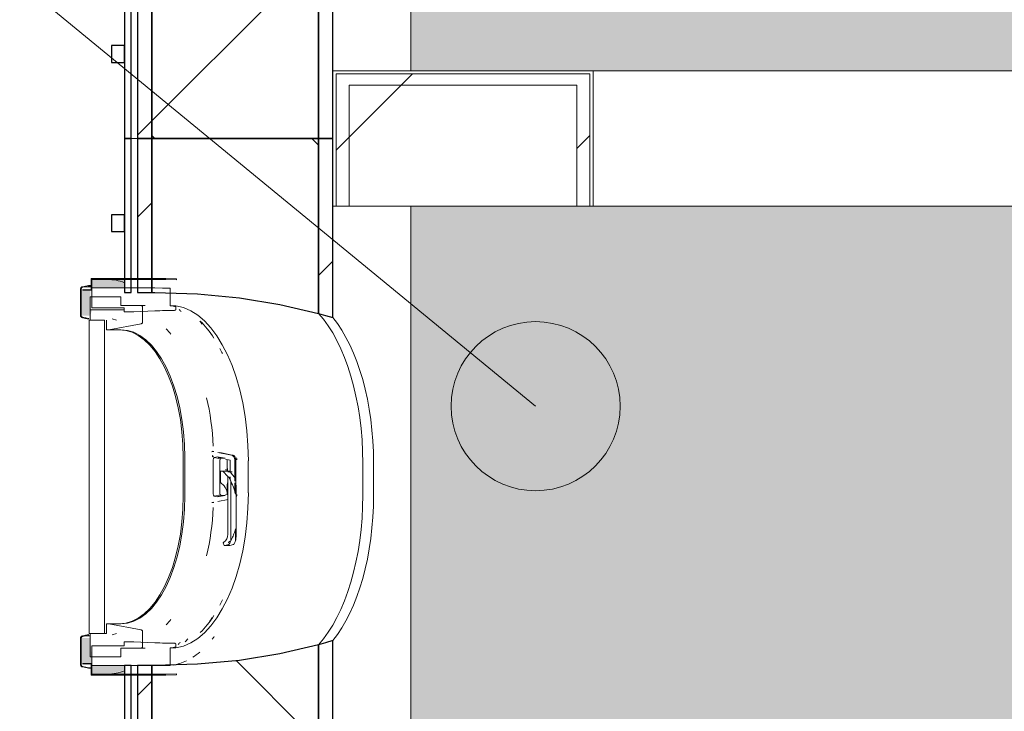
# Model space of a CAD drawing. Header units: centimetres. Extents: x 6036 to 22185, y 5782 to 11383.
# Tile 87 of 256: x 10998 to 11172, y 9940 to 10063. Entities that reach past the tile are written whole.
import ezdxf

# ---------------------------------------------------------------- set-up
doc = ezdxf.new("R2010")
doc.units = ezdxf.units.CM
for name, color, linetype, lineweight in [('A-ANNO-KEYN', 231, 'Continuous', 9), ('A-GENM', 13, 'Continuous', 9), ('A-WALL', 113, 'Continuous', 9), ('A-WALL-FNSH', 113, 'Continuous', 25), ('A-WALL-PATT', 111, 'Continuous', 25), ('S-BEAM', 12, 'Continuous', 9)]:
    doc.layers.add(name, color=color, linetype=linetype, lineweight=lineweight)

# ---------------------------------------------------------------- blocks, each defined once
blk = doc.blocks.new('GEMO_PanelElewacyjny_OknaGoradDol_Nowe - GEMO_PanelElewacyjny_Standard_240_-V40-7-01 ZestMeble')
at = {"layer": 'S-BEAM'}
h = blk.add_hatch(dxfattribs=at)
h.set_pattern_fill('FP_98', color=256, style=0, pattern_type=2)
h.set_pattern_definition([(135, (9921.887, -6003.758), (-21.2132, -21.2132), [])])
h.paths.add_polyline_path([(120, -453.92), (120, -451.38), (93.5, -451.38), (93.5, -453.92), (110.65, -453.92)])
h.paths.add_polyline_path([(120, -421.82), (120, -419.28), (89.06, -419.28), (89.8, -421.82), (110.65, -421.82)])
h.paths.add_polyline_path([(31.74, -419.28), (-30.94, -419.28), (-30.2, -421.82), (31, -421.82), (31.36, -420.54)])
h.paths.add_polyline_path([(27.3, -453.92), (27.3, -451.38), (-26.5, -451.38), (-26.5, -453.92), (20.82, -453.92)])
h.paths.add_polyline_path([(-88.26, -419.28), (-120, -419.28), (-120, -421.82), (-89, -421.82), (-88.64, -420.54)])
h.paths.add_polyline_path([(-92.7, -453.92), (-92.7, -451.38), (-120, -451.38), (-120, -453.92), (-113.91, -453.92)])
h = blk.add_hatch(dxfattribs=at)
h.set_pattern_fill('FP_97', color=256, style=0, pattern_type=2)
h.set_pattern_definition([(135, (9921.89, -6003.76), (-53.033, -53.033), []), (225, (9921.89, -6003.76), (53.033, -53.033), [])])
h.paths.add_polyline_path([(120, -443.26), (120, -421.82), (89.8, -421.82), (91.4, -428.66), (92.56, -435.85), (93.26, -443.28), (93.5, -451.38), (120, -451.38)])
h.paths.add_polyline_path([(31, -421.82), (-30.2, -421.82), (-28.6, -428.66), (-27.44, -435.85), (-26.74, -443.28), (-26.5, -451.38), (27.3, -451.38), (27.54, -443.26), (28.24, -435.85), (29.4, -428.66)])
h.paths.add_polyline_path([(-89, -421.82), (-120, -421.82), (-120, -451.38), (-92.7, -451.38), (-92.46, -443.26), (-91.46, -433.98), (-90.6, -428.66)])
for p, q in [((-62.45, -412.04), (-56.75, -412.04)), ((57.55, -412.04), (63.25, -412.04)), ((-62.45, -413.94), (-56.75, -413.94)), ((-56.75, -413.94), (-62.45, -413.94)), ((57.55, -413.94), (63.25, -413.94)), ((63.25, -413.94), (57.55, -413.94)), ((-120, -455.07), (-120, -453.92)), ((120, -453.92), (120, -455.07))]:
    blk.add_line(p, q, dxfattribs=at)
at = {"layer": 'S-BEAM', "lineweight": 25}
for p, q in [((-120, -419.28), (-120, -421.82)), ((-88.26, -419.28), (-120, -419.28)), ((31.74, -419.28), (-30.94, -419.28)), ((120, -419.28), (89.06, -419.28)), ((120, -421.82), (120, -419.28)), ((-120, -421.82), (-120, -451.38)), ((-89, -421.82), (-120, -421.82)), ((-120, -421.82), (-89, -421.82)), ((31, -421.82), (-30.2, -421.82)), ((-30.2, -421.82), (31, -421.82)), ((120, -421.82), (89.8, -421.82)), ((89.8, -421.82), (120, -421.82)), ((120, -451.38), (120, -421.82)), ((-120, -451.38), (-92.7, -451.38)), ((-120, -451.38), (-120, -453.92)), ((-92.7, -451.38), (-120, -451.38)), ((-92.7, -451.38), (-92.7, -450.82)), ((-92.7, -453.92), (-92.7, -451.38)), ((-26.5, -450.82), (-26.5, -451.38)), ((-26.5, -451.38), (27.3, -451.38)), ((27.3, -451.38), (-26.5, -451.38)), ((-26.5, -451.38), (-26.5, -453.92)), ((27.3, -451.38), (27.3, -450.82)), ((27.3, -453.92), (27.3, -451.38)), ((93.5, -450.82), (93.5, -451.38)), ((93.5, -451.38), (120, -451.38)), ((120, -451.38), (93.5, -451.38)), ((93.5, -451.38), (93.5, -453.92)), ((120, -453.92), (120, -451.38)), ((-120, -453.92), (-92.7, -453.92)), ((-26.5, -453.92), (27.3, -453.92)), ((93.5, -453.92), (120, -453.92)), ((-120, -455.07), (-120, -456.23)), ((-92.7, -455.07), (-120, -455.07)), ((-92.7, -456.23), (-92.7, -455.07)), ((27.3, -455.07), (-26.5, -455.07)), ((-26.5, -455.07), (-26.5, -456.23)), ((27.3, -456.23), (27.3, -455.07)), ((120, -455.07), (93.5, -455.07)), ((93.5, -455.07), (93.5, -456.23)), ((120, -456.23), (120, -455.07)), ((-120, -456.23), (-92.7, -456.23)), ((-103.5, -456.23), (-106.5, -456.23)), ((-106.5, -456.23), (-106.5, -458.54)), ((-103.5, -458.54), (-103.5, -456.23)), ((-26.5, -456.23), (27.3, -456.23)), ((-13.5, -456.23), (-16.5, -456.23)), ((-16.5, -456.23), (-16.5, -458.54)), ((-13.5, -458.54), (-13.5, -456.23)), ((16.5, -456.23), (13.5, -456.23)), ((13.5, -456.23), (13.5, -458.54)), ((16.5, -458.54), (16.5, -456.23)), ((93.5, -456.23), (120, -456.23)), ((106.5, -456.23), (103.5, -456.23)), ((103.5, -456.23), (103.5, -458.54)), ((106.5, -458.54), (106.5, -456.23)), ((-106.5, -458.54), (-103.5, -458.54)), ((-16.5, -458.54), (-13.5, -458.54)), ((13.5, -458.54), (16.5, -458.54)), ((103.5, -458.54), (106.5, -458.54))]:
    blk.add_line(p, q, dxfattribs=at)
at = {"layer": 'S-BEAM', "lineweight": 25, "flags": 128}
for points in [[(-89, -421.82), (-88.64, -420.54), (-88.26, -419.28)], [(-30.94, -419.28), (-30.56, -420.54), (-30.2, -421.82)], [(31, -421.82), (31.36, -420.54), (31.74, -419.28)], [(89.06, -419.28), (89.44, -420.54), (89.8, -421.82)], [(-92.7, -450.82), (-92.46, -443.28), (-91.76, -435.85), (-90.6, -428.66), (-89, -421.82)], [(-30.2, -421.82), (-28.6, -428.66), (-27.44, -435.85), (-26.74, -443.28), (-26.5, -450.82)], [(27.3, -450.82), (27.54, -443.28), (28.24, -435.85), (29.4, -428.66), (31, -421.82)], [(89.8, -421.82), (91.4, -428.66), (92.56, -435.85), (93.26, -443.28), (93.5, -450.82)]]:
    blk.add_lwpolyline(points, dxfattribs=at)
at = {"layer": 'S-BEAM'}
for centre, major_axis, start_param, end_param in [((-62.45, -427.16), (30.25, 0), 1.570796, 2.593181), ((-56.75, -427.16), (30.25, 0), 0.548411, 1.570796), ((57.55, -427.16), (30.25, 0), 1.570796, 2.593181), ((63.25, -427.16), (30.25, 0), 0.548411, 1.570796), ((-62.45, -429.07), (30.25, 0), 1.570796, 2.641687), ((-62.45, -429.07), (-30.25, 0), 4.712389, 5.783279), ((-56.75, -429.07), (30.25, 0), 0.499906, 1.570796), ((-56.75, -429.07), (30.25, 0), 0.499906, 1.570796), ((57.55, -429.07), (30.25, 0), 1.570796, 2.641687), ((57.55, -429.07), (-30.25, 0), 4.712389, 5.783279), ((63.25, -429.07), (30.25, 0), 0.499906, 1.570796), ((63.25, -429.07), (30.25, 0), 0.499906, 1.570796), ((-56.75, -451.24), (30.25, 0), 0.727708, 0.770169), ((-56.75, -451.24), (30.25, 0), 0.727708, 0.770169), ((57.55, -451.24), (30.25, 0), 2.44693, 2.484469), ((57.55, -451.24), (30.25, 0), 2.44693, 2.484469), ((63.25, -451.24), (30.25, 0), 0.657124, 0.694663), ((63.25, -451.24), (30.25, 0), 0.657124, 0.694663), ((-62.45, -451.24), (30.25, 0), 2.522329, 2.552544), ((-62.45, -451.24), (30.25, 0), 2.522329, 2.552544), ((-56.75, -453.14), (30.25, 0), 0.533605, 0.56945), ((-62.45, -453.14), (30.25, 0), 2.663017, 2.689084), ((-56.75, -454.01), (30.25, 0), 0.504785, 0.530965), ((57.55, -454.01), (30.25, 0), 2.650816, 2.709639), ((57.55, -453.14), (30.25, 0), 2.622828, 2.648536), ((63.25, -453.14), (30.25, 0), 0.493057, 0.518765), ((63.25, -454.01), (30.25, 0), 0.431953, 0.490776)]:
    blk.add_ellipse(centre, major_axis=major_axis, ratio=0.5, start_param=start_param, end_param=end_param, dxfattribs=at)
blk = doc.blocks.new('GEMO_PanelElewacyjny_OknaGoradDol_Nowe - GEMO_PanelElewacyjny_Standard_240_-V41-7-01 ZestMeble')
at = {"layer": 'S-BEAM'}
h = blk.add_hatch(dxfattribs=at)
h.set_pattern_fill('FP_100', color=256, style=0, pattern_type=2)
h.set_pattern_definition([(135, (10161.887, -6003.758), (-21.2132, -21.2132), [])])
h.paths.add_polyline_path([(120, -453.92), (120, -451.38), (93.5, -451.38), (93.5, -453.92), (103.63, -453.92)])
h.paths.add_polyline_path([(120, -419.28), (89.06, -419.28), (89.8, -421.82), (120, -421.82)])
h.paths.add_polyline_path([(31.74, -419.28), (-30.94, -419.28), (-30.2, -421.82), (31, -421.82), (31.36, -420.54)])
h.paths.add_polyline_path([(27.3, -451.38), (-26.5, -451.38), (-26.5, -453.92), (27.3, -453.92)])
h.paths.add_polyline_path([(-88.26, -419.28), (-120, -419.28), (-120, -421.82), (-89, -421.82), (-88.64, -420.54)])
h.paths.add_polyline_path([(-92.7, -453.92), (-92.7, -451.38), (-120, -451.38), (-120, -453.92), (-98.48, -453.92)])
h = blk.add_hatch(dxfattribs=at)
h.set_pattern_fill('FP_99', color=256, style=0, pattern_type=2)
h.set_pattern_definition([(135, (10161.89, -6003.76), (-53.033, -53.033), []), (225, (10161.89, -6003.76), (53.033, -53.033), [])])
h.paths.add_polyline_path([(120, -451.38), (120, -421.82), (89.8, -421.82), (91.4, -428.66), (92.56, -435.85), (93.26, -443.28), (93.5, -451.38), (103.63, -451.38)])
h.paths.add_polyline_path([(31, -421.82), (-30.2, -421.82), (-28.6, -428.66), (-27.44, -435.85), (-26.74, -443.28), (-26.5, -451.38), (27.3, -451.38), (27.54, -443.26), (28.24, -435.85), (29.4, -428.66)])
h.paths.add_polyline_path([(-89, -421.82), (-120, -421.82), (-120, -451.38), (-92.7, -451.38), (-92.46, -443.26), (-91.76, -435.85), (-90.6, -428.66)])
for p, q in [((-62.45, -412.04), (-56.75, -412.04)), ((57.55, -412.04), (63.25, -412.04)), ((-62.45, -413.94), (-56.75, -413.94)), ((-56.75, -413.94), (-62.45, -413.94)), ((57.55, -413.94), (63.25, -413.94)), ((63.25, -413.94), (57.55, -413.94)), ((-120, -455.07), (-120, -453.92)), ((120, -453.92), (120, -455.07))]:
    blk.add_line(p, q, dxfattribs=at)
at = {"layer": 'S-BEAM', "lineweight": 25}
for p, q in [((-120, -419.28), (-120, -421.82)), ((-88.26, -419.28), (-120, -419.28)), ((31.74, -419.28), (-30.94, -419.28)), ((120, -419.28), (89.06, -419.28)), ((120, -421.82), (120, -419.28)), ((-120, -421.82), (-120, -451.38)), ((-89, -421.82), (-120, -421.82)), ((-120, -421.82), (-89, -421.82)), ((31, -421.82), (-30.2, -421.82)), ((-30.2, -421.82), (31, -421.82)), ((120, -421.82), (89.8, -421.82)), ((89.8, -421.82), (120, -421.82)), ((120, -451.38), (120, -421.82)), ((-120, -451.38), (-92.7, -451.38)), ((-120, -451.38), (-120, -453.92)), ((-92.7, -451.38), (-120, -451.38)), ((-92.7, -451.38), (-92.7, -450.82)), ((-92.7, -453.92), (-92.7, -451.38)), ((-26.5, -450.82), (-26.5, -451.38)), ((-26.5, -451.38), (27.3, -451.38)), ((27.3, -451.38), (-26.5, -451.38)), ((-26.5, -451.38), (-26.5, -453.92)), ((27.3, -451.38), (27.3, -450.82)), ((27.3, -453.92), (27.3, -451.38)), ((93.5, -450.82), (93.5, -451.38)), ((93.5, -451.38), (120, -451.38)), ((120, -451.38), (93.5, -451.38)), ((93.5, -451.38), (93.5, -453.92)), ((120, -453.92), (120, -451.38)), ((-120, -453.92), (-92.7, -453.92)), ((-26.5, -453.92), (27.3, -453.92)), ((93.5, -453.92), (120, -453.92)), ((-120, -455.07), (-120, -456.23)), ((-92.7, -455.07), (-120, -455.07)), ((-92.7, -456.23), (-92.7, -455.07)), ((27.3, -455.07), (-26.5, -455.07)), ((-26.5, -455.07), (-26.5, -456.23)), ((27.3, -456.23), (27.3, -455.07)), ((120, -455.07), (93.5, -455.07)), ((93.5, -455.07), (93.5, -456.23)), ((120, -456.23), (120, -455.07)), ((-120, -456.23), (-92.7, -456.23)), ((-103.5, -456.23), (-106.5, -456.23)), ((-106.5, -456.23), (-106.5, -458.54)), ((-103.5, -458.54), (-103.5, -456.23)), ((-26.5, -456.23), (27.3, -456.23)), ((-13.5, -456.23), (-16.5, -456.23)), ((-16.5, -456.23), (-16.5, -458.54)), ((-13.5, -458.54), (-13.5, -456.23)), ((16.5, -456.23), (13.5, -456.23)), ((13.5, -456.23), (13.5, -458.54)), ((16.5, -458.54), (16.5, -456.23)), ((93.5, -456.23), (120, -456.23)), ((106.5, -456.23), (103.5, -456.23)), ((103.5, -456.23), (103.5, -458.54)), ((106.5, -458.54), (106.5, -456.23)), ((-106.5, -458.54), (-103.5, -458.54)), ((-16.5, -458.54), (-13.5, -458.54)), ((13.5, -458.54), (16.5, -458.54)), ((103.5, -458.54), (106.5, -458.54))]:
    blk.add_line(p, q, dxfattribs=at)
at = {"layer": 'S-BEAM', "lineweight": 25, "flags": 128}
for points in [[(-89, -421.82), (-88.64, -420.54), (-88.26, -419.28)], [(-30.94, -419.28), (-30.56, -420.54), (-30.2, -421.82)], [(31, -421.82), (31.36, -420.54), (31.74, -419.28)], [(89.06, -419.28), (89.44, -420.54), (89.8, -421.82)], [(-92.7, -450.82), (-92.46, -443.28), (-91.76, -435.85), (-90.6, -428.66), (-89, -421.82)], [(-30.2, -421.82), (-28.6, -428.66), (-27.44, -435.85), (-26.74, -443.28), (-26.5, -450.82)], [(27.3, -450.82), (27.54, -443.28), (28.24, -435.85), (29.4, -428.66), (31, -421.82)], [(89.8, -421.82), (91.4, -428.66), (92.56, -435.85), (93.26, -443.28), (93.5, -450.82)]]:
    blk.add_lwpolyline(points, dxfattribs=at)
at = {"layer": 'S-BEAM'}
for centre, major_axis, start_param, end_param in [((-62.45, -427.16), (30.25, 0), 1.570796, 2.593181), ((-56.75, -427.16), (30.25, 0), 0.548411, 1.570796), ((57.55, -427.16), (30.25, 0), 1.570796, 2.593181), ((63.25, -427.16), (30.25, 0), 0.548411, 1.570796), ((-62.45, -429.07), (30.25, 0), 1.570796, 2.641687), ((-62.45, -429.07), (-30.25, 0), 4.712389, 5.783279), ((-56.75, -429.07), (30.25, 0), 0.499906, 1.570796), ((-56.75, -429.07), (30.25, 0), 0.499906, 1.570796), ((57.55, -429.07), (30.25, 0), 1.570796, 2.641687), ((57.55, -429.07), (-30.25, 0), 4.712389, 5.783279), ((63.25, -429.07), (30.25, 0), 0.499906, 1.570796), ((63.25, -429.07), (30.25, 0), 0.499906, 1.570796), ((-56.75, -451.24), (30.25, 0), 0.727708, 0.770169), ((-56.75, -451.24), (30.25, 0), 0.727708, 0.770169), ((57.55, -451.24), (30.25, 0), 2.44693, 2.484469), ((57.55, -451.24), (30.25, 0), 2.44693, 2.484469), ((63.25, -451.24), (30.25, 0), 0.657124, 0.694663), ((63.25, -451.24), (30.25, 0), 0.657124, 0.694663), ((-62.45, -451.24), (30.25, 0), 2.522329, 2.552544), ((-62.45, -451.24), (30.25, 0), 2.522329, 2.552544), ((-62.45, -453.14), (30.25, 0), 2.663017, 2.689084), ((-56.75, -454.01), (30.25, 0), 0.504785, 0.530965), ((57.55, -454.01), (30.25, 0), 2.650816, 2.709639), ((57.55, -453.14), (30.25, 0), 2.622828, 2.648536), ((63.25, -453.14), (30.25, 0), 0.493057, 0.518765), ((63.25, -454.01), (30.25, 0), 0.431953, 0.490776)]:
    blk.add_ellipse(centre, major_axis=major_axis, ratio=0.5, start_param=start_param, end_param=end_param, dxfattribs=at)
blk = doc.blocks.new('okno - okno-V170-7-01 ZestMeble')
at = {"layer": 'A-GENM'}
h = blk.add_hatch(color=256, dxfattribs=at)
h.paths.add_polyline_path([(5541.76, 9946.89), (5544.55, 9946.89), (5547.53, 9947.57), (5547.47, 9948.39), (5541.76, 9948.39), (5541.76, 9947.51)])
h.paths.add_polyline_path([(5542.35, 10015.39), (5547.53, 10015.39), (5547.47, 10016.31), (5544.55, 10016.89), (5541.76, 10016.89), (5541.76, 10015.39)])
h = blk.add_hatch(color=256, dxfattribs=at)
h.paths.add_polyline_path([(5563.23, 9985.25), (5563.33, 9985.75), (5563.12, 9985.26)])
h.paths.add_polyline_path([(5547.53, 10016.3), (5547.53, 10016.89), (5544.55, 10016.89)])
h = blk.add_hatch(color=256, dxfattribs=at)
h.paths.add_polyline_path([(5541.76, 9948.55), (5541.47, 9953.29), (5539.86, 9953.29), (5539.86, 9948.55), (5541.47, 9948.55)])
h.paths.add_polyline_path([(5541.47, 10010.49), (5541.76, 10011.49), (5541.47, 10011.51), (5541.47, 10015.23), (5539.86, 10015.23), (5539.86, 10010.49)])
for points in [[(5541.76, 10015.51), (5541.76, 10015.76), (5540.12, 10015.51)], [(5541.47, 9953.57), (5541.18, 9953.82), (5540.12, 9953.57)]]:
    blk.add_hatch(color=256, dxfattribs=at).paths.add_polyline_path(points)
h = blk.add_hatch(color=256, dxfattribs=at)
h.paths.add_polyline_path([(5544.55, 9946.89), (5547.53, 9946.89), (5547.53, 9947.47)])
h.paths.add_polyline_path([(5563.06, 9977.36), (5563.13, 9977.7), (5563.06, 9977.37)])
at = {"layer": 'A-GENM', "lineweight": 18}
for p, q in [((5552.94, 10017.09), (5541.64, 10017.09)), ((5541.64, 10017.09), (5541.64, 10015.09)), ((5541.76, 10016.89), (5552.94, 10016.89)), ((5541.76, 10014.99), (5541.76, 10016.89)), ((5556.77, 10016.83), (5556.77, 10017.03)), ((5539.74, 10015.23), (5539.74, 10010.49)), ((5539.86, 10010.49), (5539.86, 10015.23)), ((5541.15, 10015.86), (5540.09, 10015.61)), ((5540.12, 10015.51), (5541.18, 10015.76)), ((5541.64, 10015.09), (5540.14, 10015.09)), ((5540.14, 10015.09), (5540.14, 10014.99)), ((5540.14, 10014.99), (5541.76, 10014.99)), ((5541.18, 10015.76), (5541.15, 10015.86)), ((5552.94, 10015.39), (5541.76, 10015.39)), ((5541.76, 10015.39), (5541.76, 10011.89)), ((5555.61, 10012.25), (5555.61, 10015.36)), ((5546.89, 10013.83), (5541.47, 10013.84)), ((5541.47, 10013.84), (5541.47, 10011.51)), ((5546.89, 10012.3), (5546.89, 10013.83)), ((5541.47, 10011.51), (5547.36, 10011.5)), ((5547.36, 10011.49), (5541.47, 10011.49)), ((5541.47, 10011.49), (5541.47, 10009.69)), ((5541.76, 10011.89), (5547.47, 10011.89)), ((5547.36, 10012.3), (5546.89, 10012.3)), ((5550.47, 10012.29), (5547.36, 10012.29)), ((5547.47, 10011.89), (5547.47, 10011.14)), ((5549.21, 10011.14), (5552.94, 10011.31)), ((5550.7, 10009.25), (5550.7, 10012.09)), ((5556.65, 10011.61), (5556.65, 10012.22)), ((5540.09, 10010.1), (5541.15, 10009.86)), ((5541.18, 10009.95), (5540.12, 10010.2)), ((5541.15, 10009.86), (5541.18, 10009.95)), ((5541.24, 10009.69), (5541.24, 9954.09)), ((5544.01, 10009.69), (5541.24, 10009.69)), ((5541.47, 10009.69), (5544.01, 10009.69)), ((5544.01, 9954.09), (5544.01, 10009.69)), ((5544.35, 10009.69), (5544.35, 10007.99)), ((5547.47, 10011.14), (5549.21, 10011.14)), ((5544.35, 10007.99), (5544.73, 10007.99)), ((5544.73, 10007.99), (5550.52, 10009.05)), ((5544.73, 9955.79), (5544.35, 9955.79)), ((5544.35, 9955.79), (5544.35, 9954.09)), ((5550.52, 9954.72), (5544.73, 9955.79)), ((5541.15, 9953.92), (5540.09, 9953.67)), ((5540.12, 9953.57), (5541.18, 9953.82)), ((5541.18, 9953.82), (5541.15, 9953.92)), ((5541.24, 9954.09), (5544.01, 9954.09)), ((5544.35, 9954.09), (5541.47, 9954.09)), ((5541.47, 9954.09), (5541.47, 9949.96)), ((5550.7, 9951.69), (5550.7, 9954.53)), ((5539.74, 9953.29), (5539.74, 9948.55)), ((5539.86, 9948.55), (5539.86, 9953.29)), ((5547.47, 9951.89), (5541.76, 9951.89)), ((5541.76, 9951.89), (5541.76, 9948.39)), ((5549.21, 9952.64), (5547.47, 9952.64)), ((5547.47, 9952.64), (5547.47, 9951.89)), ((5552.94, 9952.46), (5549.21, 9952.64)), ((5556.65, 9951.55), (5556.65, 9952.16)), ((5546.89, 9951.49), (5550.47, 9951.49)), ((5546.89, 9949.96), (5546.89, 9951.49)), ((5555.61, 9948.42), (5555.61, 9951.52)), ((5541.76, 9948.79), (5540.14, 9948.79)), ((5540.14, 9948.79), (5540.14, 9948.69)), ((5540.14, 9948.69), (5541.64, 9948.69)), ((5541.47, 9949.96), (5546.89, 9949.96)), ((5541.64, 9948.69), (5541.64, 9946.69)), ((5541.76, 9946.89), (5541.76, 9948.79)), ((5541.76, 9948.39), (5552.94, 9948.39)), ((5540.09, 9948.16), (5541.15, 9947.92)), ((5541.18, 9948.01), (5540.12, 9948.26)), ((5541.15, 9947.92), (5541.18, 9948.01)), ((5541.64, 9946.69), (5552.94, 9946.69)), ((5552.94, 9946.89), (5541.76, 9946.89)), ((5556.77, 9946.74), (5556.77, 9946.94))]:
    blk.add_line(p, q, dxfattribs=at)
at = {"layer": 'A-GENM'}
for p, q in [((5541.76, 10015.86), (5541.15, 10015.86)), ((5541.76, 10015.76), (5541.18, 10015.76)), ((5544.44, 10011.49), (5541.47, 10011.51)), ((5551.2, 10012.29), (5550.47, 10012.29)), ((5546.13, 10009.66), (5545.36, 10009.9)), ((5546.89, 10007.99), (5544.73, 10007.99)), ((5557.96, 9985.29), (5557.96, 9978.49)), ((5558.24, 9978.49), (5558.24, 9985.29)), ((5563.05, 9986.38), (5563.31, 9986.36)), ((5563.38, 9986.38), (5563.13, 9986.38)), ((5563.33, 9985.49), (5563.27, 9985.51)), ((5563.45, 9985.3), (5564.54, 9985.1)), ((5566.53, 9985.71), (5564.09, 9986.19)), ((5564.17, 9985.32), (5564.58, 9985.23)), ((5565.38, 9985.19), (5564.31, 9985.39)), ((5565.43, 9985.02), (5566.22, 9984.87)), ((5563.29, 9981.89), (5563.29, 9984.9)), ((5564.46, 9984.9), (5564.46, 9981.89)), ((5565.75, 9983.12), (5565.75, 9984.9)), ((5566.29, 9984.77), (5566.29, 9982.63)), ((5567.12, 9981.12), (5567.12, 9984.92)), ((5567.27, 9984.74), (5567.27, 9979.19)), ((5569.5, 9984.74), (5569.5, 9979.04)), ((5563.29, 9978.87), (5563.29, 9981.89)), ((5564.46, 9981.89), (5564.46, 9978.87)), ((5564.59, 9982.91), (5564.87, 9982.91)), ((5564.59, 9980.86), (5564.59, 9982.91)), ((5566.08, 9982.91), (5564.87, 9982.91)), ((5564.97, 9982.87), (5565.88, 9981.95)), ((5566.26, 9982.8), (5565.87, 9982.8)), ((5565.88, 9981.95), (5566.06, 9981.83)), ((5565.88, 9981.95), (5565.88, 9978.14)), ((5566.62, 9982.8), (5566.26, 9982.8)), ((5566.29, 9981.91), (5566.29, 9981.28)), ((5566.38, 9982.68), (5566.36, 9982.74)), ((5567.07, 9981.83), (5566.42, 9982.61)), ((5565.19, 9980.28), (5564.59, 9980.86)), ((5565.75, 9978.87), (5565.75, 9980.58)), ((5566.39, 9974.02), (5566.39, 9981.12)), ((5567.12, 9979.2), (5567.12, 9980.81)), ((5567.34, 9971.49), (5567.34, 9980.08)), ((5563.45, 9978.47), (5564.54, 9978.67)), ((5564.58, 9978.5), (5564.09, 9978.41)), ((5564.31, 9978.39), (5565.38, 9978.59)), ((5565.88, 9978.77), (5565.43, 9978.68)), ((5565.88, 9971.69), (5565.88, 9978.14)), ((5563.13, 9977.32), (5563.38, 9977.32)), ((5564.09, 9977.51), (5565.91, 9977.87)), ((5566.39, 9970.54), (5566.39, 9974.02)), ((5567.24, 9970.54), (5567.24, 9972.49)), ((5565.14, 9969.81), (5565.07, 9970.03)), ((5565.3, 9969.69), (5566.15, 9969.69)), ((5566.05, 9969.91), (5565.35, 9969.69)), ((5566.2, 9969.69), (5566.89, 9969.91)), ((5544.73, 9955.79), (5546.89, 9955.79)), ((5545.36, 9953.87), (5546.13, 9954.12)), ((5550.47, 9951.49), (5551.2, 9951.49)), ((5541.76, 9947.92), (5541.15, 9947.92)), ((5541.18, 9948.01), (5541.76, 9948.01))]:
    blk.add_line(p, q, dxfattribs=at)
at = {"layer": 'A-GENM', "lineweight": 18, "flags": 128}
for points in [[(5556.77, 10017.03), (5554.86, 10017.07), (5552.94, 10017.09)], [(5552.94, 10016.89), (5554.86, 10016.87), (5556.77, 10016.83)], [(5540.09, 10015.61), (5539.99, 10015.58), (5539.91, 10015.53), (5539.84, 10015.47), (5539.79, 10015.39), (5539.75, 10015.31), (5539.74, 10015.23)], [(5539.86, 10015.23), (5539.87, 10015.29), (5539.89, 10015.35), (5539.93, 10015.41), (5539.98, 10015.46), (5540.05, 10015.49), (5540.12, 10015.51)], [(5555.61, 10015.36), (5554.28, 10015.38), (5552.94, 10015.39)], [(5550.7, 10012.09), (5550.7, 10012.13), (5550.68, 10012.17), (5550.65, 10012.21), (5550.62, 10012.24), (5550.57, 10012.27), (5550.52, 10012.28), (5550.47, 10012.29)], [(5556.65, 10012.22), (5556.13, 10012.24), (5555.61, 10012.25)], [(5539.74, 10010.49), (5539.75, 10010.4), (5539.79, 10010.32), (5539.84, 10010.25), (5539.91, 10010.18), (5539.99, 10010.13), (5540.09, 10010.1)], [(5540.12, 10010.2), (5540.05, 10010.22), (5539.98, 10010.26), (5539.93, 10010.31), (5539.89, 10010.36), (5539.87, 10010.42), (5539.86, 10010.49)], [(5550.52, 10009.05), (5550.57, 10009.07), (5550.62, 10009.09), (5550.65, 10009.12), (5550.68, 10009.16), (5550.7, 10009.2), (5550.7, 10009.25)], [(5540.09, 9953.67), (5539.99, 9953.64), (5539.91, 9953.59), (5539.84, 9953.53), (5539.79, 9953.45), (5539.75, 9953.37), (5539.74, 9953.29)], [(5539.86, 9953.29), (5539.87, 9953.35), (5539.89, 9953.41), (5539.93, 9953.47), (5539.98, 9953.52), (5540.05, 9953.55), (5540.12, 9953.57)], [(5550.7, 9954.53), (5550.7, 9954.57), (5550.68, 9954.61), (5550.65, 9954.65), (5550.62, 9954.68), (5550.57, 9954.71), (5550.52, 9954.72)], [(5550.47, 9951.49), (5550.52, 9951.49), (5550.57, 9951.51), (5550.62, 9951.53), (5550.65, 9951.56), (5550.68, 9951.6), (5550.7, 9951.64), (5550.7, 9951.69)], [(5555.61, 9951.52), (5556.13, 9951.53), (5556.65, 9951.55)], [(5539.74, 9948.55), (5539.75, 9948.46), (5539.79, 9948.38), (5539.84, 9948.31), (5539.91, 9948.24), (5539.99, 9948.19), (5540.09, 9948.16)], [(5540.12, 9948.26), (5540.05, 9948.28), (5539.98, 9948.32), (5539.93, 9948.37), (5539.89, 9948.42), (5539.87, 9948.48), (5539.86, 9948.55)], [(5552.94, 9948.39), (5554.28, 9948.39), (5555.61, 9948.42)], [(5556.77, 9946.94), (5554.86, 9946.9), (5552.94, 9946.89)], [(5552.94, 9946.69), (5554.86, 9946.7), (5556.77, 9946.74)]]:
    blk.add_lwpolyline(points, dxfattribs=at)
at = {"layer": 'A-GENM', "flags": 128}
for points in [[(5564.87, 9982.91), (5564.92, 9982.9), (5564.97, 9982.87)], [(5567.1, 9981.78), (5567.09, 9981.8), (5567.08, 9981.82), (5567.07, 9981.83)], [(5567.24, 9981.09), (5567.2, 9981.33), (5567.15, 9981.56), (5567.1, 9981.78)], [(5565.88, 9978.14), (5565.85, 9978.66), (5565.76, 9979.16), (5565.61, 9979.61), (5565.42, 9979.99), (5565.19, 9980.28)], [(5567.24, 9970.54), (5567.26, 9970.66), (5567.28, 9970.79)]]:
    blk.add_lwpolyline(points, dxfattribs=at)
at = {"layer": 'A-GENM'}
for centre, major_axis, ratio, start_param, end_param in [((5544.55, 9984.74), (0, 32.15), 0.5, 6.096752, 6.283185), ((5554.95, 9984.74), (0, 27.55), 0.5, 6.158215, 6.234653), ((5555.73, 9984.74), (0, 27.55), 0.5, 4.712389, 6.21576), ((5554.95, 9984.74), (0, 27.55), 0.5, 5.622001, 5.831128), ((5546.61, 9985.29), (0, 22.7), 0.5, 4.712389, 6.283185), ((5546.89, 9985.29), (0, 22.7), 0.5, 4.712389, 6.283185), ((5548.84, 9984.74), (0, 26.4), 0.5, 5.730116, 5.802588), ((5554.95, 9984.74), (0, 27.55), 0.5, 5.473521, 5.520015), ((5550.14, 9984.74), (0, 26.4), 0.5, 4.811445, 5.150083), ((5563.38, 9985.08), (0, 1.3), 0.891845, 0.0748, 0.324133), ((5564.22, 9985.12), (0, 1.3), 0.866025, 1.072131, 1.321464), ((5563.49, 9984.9), (0, 0.41), 0.5, 0.213469, 1.570796), ((5564.03, 9979.31), (0, 6.11), 0.5, 6.091414, 6.474956), ((5564.56, 9984.9), (0, 0.21), 0.5, 0.222165, 1.570796), ((5184.13, 9976.86), (-844.13, 128.9), 0.086824, 4.255373, 4.258281), ((5565.1, 9979.31), (0, 5.91), 0.5, 6.189811, 6.474531), ((5564.54, 9984.94), (0, 0.3), 0.891845, 5.643231, 6.108652), ((5566.4, 9984.92), (0, 0.8), 0.891845, 4.712389, 6.108652), ((5566.77, 9984.92), (0, 0.8), 0.891845, 4.712389, 5.17781), ((5558.22, 9981.85), (0, 8.62), 0.891845, 4.826918, 4.891388), ((5566.2, 9984.77), (0, 0.1), 0.891845, 4.712389, 6.108652), ((5553.95, 9984.74), (0, 26.64), 0.5, 4.712389, 4.720649), ((5557.95, 9981.85), (0, 8.62), 0.891845, 4.826918, 4.874116), ((5565.87, 9982.7), (0, 0.1), 0.866025, 0, 0.261799), ((5566, 9981.7), (0, 0.15), 0.866025, 5.227376, 5.794493), ((5566.08, 9982.51), (0, 0.4), 0.866025, 5.794493, 6.283185), ((5561.59, 9978.82), (0, 6), 0.866025, 5.106364, 5.227376), ((5566.26, 9982.7), (0, 0.1), 0.866025, 6.021386, 6.283185), ((5558.22, 9981.85), (0, 8.62), 0.891845, 4.533389, 4.597022), ((5565.87, 9980.86), (0, 0.1), 0.866025, 2.094395, 3.141593), ((5546.61, 9978.49), (0, 22.7), 0.5, 3.141593, 4.712389), ((5546.89, 9978.49), (0, 22.7), 0.5, 3.141593, 4.712389), ((5555.73, 9979.04), (0, 27.55), 0.5, 3.209018, 4.712389), ((5563.49, 9978.87), (0, 0.41), 0.5, 1.570796, 2.928124), ((5564.03, 9984.47), (0, 6.11), 0.5, 2.949822, 3.333364), ((5564.56, 9978.87), (0, 0.21), 0.5, 1.570796, 2.919427), ((5565.1, 9984.47), (0, 5.91), 0.5, 2.950247, 3.234967), ((5564.54, 9978.8), (0, 0.3), 0.891845, 3.316126, 3.781547), ((5566.77, 9978.78), (0, 0.8), 0.891845, 4.246968, 4.712389), ((5550.14, 9979.04), (0, 26.4), 0.5, 4.274695, 4.613333), ((5564.49, 9971.69), (0, 1.6), 0.866025, 3.633403, 4.712389), ((5565.23, 9970.1), (0, 0.2), 0.866025, 0.49181, 1.954769), ((5565.3, 9969.89), (0, 0.2), 0.866025, 1.954769, 3.403392), ((5566.08, 9970.1), (0, 0.2), 0.866025, 0.49181, 0.979463), ((5565.34, 9971.69), (0, 1.6), 0.866025, 3.633403, 3.8492), ((5566.15, 9969.89), (0, 0.2), 0.866025, 2.437643, 3.403392), ((5566.01, 9970.05), (0, 0.15), 0.866025, 3.403392, 4.150714), ((5562.46, 9972.64), (0, 5), 0.866025, 4.150714, 4.280242), ((5566.86, 9970.05), (0, 0.15), 0.866025, 3.403392, 4.150714), ((5563.31, 9972.64), (0, 5), 0.866025, 4.150714, 4.279208), ((5554.95, 9979.04), (0, 27.55), 0.5, 3.904763, 3.951257), ((5554.95, 9979.04), (0, 27.55), 0.5, 3.59365, 3.802777), ((5548.84, 9979.04), (0, 26.4), 0.5, 3.62219, 3.694662), ((5554.95, 9979.04), (0, 30.65), 0.5, 3.702885, 3.729674), ((5554.95, 9979.04), (0, 27.55), 0.5, 3.190125, 3.266563), ((5554.95, 9979.04), (0, 30.65), 0.5, 3.453312, 3.53951), ((5554.95, 9979.04), (0, 30.65), 0.5, 3.223887, 3.37611), ((5544.55, 9979.04), (0, 32.15), 0.5, 3.141593, 3.329248)]:
    blk.add_ellipse(centre, major_axis=major_axis, ratio=ratio, start_param=start_param, end_param=end_param, dxfattribs=at)
at = {"layer": 'A-GENM', "lineweight": 18}
for points in [[(5552.94, 10011.31), (5553.52, 10011.34), (5554.69, 10011.39), (5555.85, 10011.41), (5556.43, 10011.42)], [(5556.43, 9952.35), (5555.85, 9952.36), (5554.69, 9952.39), (5553.52, 9952.43), (5552.94, 9952.46)]]:
    blk.add_open_spline(points, degree=3, dxfattribs=at)
for points, knots in [([(5556.49, 10011.43), (5556.51, 10011.43), (5556.53, 10011.44), (5556.56, 10011.46), (5556.58, 10011.47), (5556.6, 10011.49), (5556.62, 10011.51), (5556.64, 10011.53), (5556.64, 10011.55), (5556.64, 10011.56)], [0.1666667, 0.1666667, 0.1666667, 0.1666667, 0.3333333, 0.4166667, 0.5, 0.5833333, 0.6666667, 0.75, 0.8333333, 0.8333333, 0.8333333, 0.8333333]), ([(5556.65, 9952.21), (5556.64, 9952.22), (5556.63, 9952.24), (5556.62, 9952.27), (5556.6, 9952.29), (5556.58, 9952.3), (5556.56, 9952.32), (5556.54, 9952.33), (5556.52, 9952.34), (5556.49, 9952.35), (5556.46, 9952.35), (5556.43, 9952.35)], [0.1428571, 0.1428571, 0.1428571, 0.1428571, 0.2857143, 0.3571429, 0.4285714, 0.5, 0.5714286, 0.6785714, 0.7321429, 0.7857143, 1, 1, 1, 1])]:
    blk.add_open_spline(points, degree=3, knots=knots, dxfattribs=at)
at = {"layer": 'A-GENM'}
for points in [[(5563.04, 9986.41), (5563.13, 9986.42), (5563.22, 9986.42), (5563.31, 9986.4)], [(5567.21, 9978.82), (5567.24, 9978.99), (5567.3, 9979.33), (5567.34, 9979.84), (5567.34, 9980.35), (5567.31, 9980.69), (5567.28, 9980.85)], [(5563.31, 9977.37), (5563.22, 9977.35), (5563.13, 9977.35), (5563.04, 9977.36)], [(5567.21, 9972.64), (5567.18, 9972.5), (5567.1, 9972.21), (5566.96, 9971.79), (5566.8, 9971.37), (5566.61, 9970.95), (5566.46, 9970.68), (5566.39, 9970.54)], [(5567.28, 9970.79), (5567.31, 9970.94), (5567.34, 9971.24), (5567.34, 9971.71), (5567.3, 9972.17), (5567.24, 9972.48), (5567.21, 9972.64)]]:
    blk.add_open_spline(points, degree=3, dxfattribs=at)
for points, knots in [([(5566.67, 9985.75), (5566.72, 9985.73), (5566.83, 9985.7), (5566.98, 9985.6), (5567.1, 9985.48), (5567.23, 9985.27), (5567.27, 9985.08), (5567.27, 9984.96)], [-1, -1, -1, -1, -0.833333, -0.666667, -0.5, -0.333333, 0, 0, 0, 0]), ([(5566.39, 9981.12), (5566.46, 9980.97), (5566.61, 9980.67), (5566.83, 9980.14), (5567.04, 9979.52), (5567.16, 9979.05), (5567.21, 9978.82)], [0, 0, 0, 0, 0.2, 0.4, 0.7, 1, 1, 1, 1])]:
    blk.add_open_spline(points, degree=3, knots=knots, dxfattribs=at)
blk = doc.blocks.new('FURN_Wr_Biurko 3 - E25-B-03_BiurkoSzafka-8970924-7-01 ZestMeble')
at = {"layer": 'A-GENM'}
for points in [[(-108, 55.77), (-108, -10), (108, -10), (108, 99.65), (-108, 99.65), (-108, 63.38)], [(74, -10), (74, -10.5), (82, -10.5), (82, -10), (76.02, -10)], [(74, -12.76), (74, -13.3), (82, -13.3), (82, -10.5), (74, -10.73), (74, -12.09)]]:
    blk.add_hatch(color=60, dxfattribs=at).paths.add_polyline_path(points)
for p, q in [((108, 99.65), (-108, 99.65)), ((-108, 55.77), (-108, -10)), ((108, 55.32), (108, 55.77)), ((-108, -10), (108, -10)), ((74, -10.5), (74, -10)), ((82, -10), (82, -10.5)), ((74, -10.5), (74, -13.3)), ((82, -13.3), (82, -10.5)), ((74, -13.3), (82, -13.3))]:
    blk.add_line(p, q, dxfattribs=at)
blk = doc.blocks.new('FURN_Wr_Biurko 4 - E25-B-04_BiurkoSzafka-8978767-7-01 ZestMeble')
at = {"layer": 'A-GENM'}
for points in [[(0, 99.65), (0, -10), (96, -10), (96, 99.65), (12.09, 99.65)], [(20.5, -10), (20.5, -10.5), (28.5, -10.5), (28.5, -10)], [(67.5, -10.5), (75.5, -10.5), (75.5, -10), (67.5, -10)], [(20.5, -13.3), (28.5, -13.3), (28.5, -10.5), (20.5, -10.73), (20.5, -12.76)], [(67.5, -11.32), (67.5, -13.3), (75.5, -13.3), (75.5, -10.5), (67.5, -10.73)]]:
    blk.add_hatch(color=61, dxfattribs=at).paths.add_polyline_path(points)
for p, q in [((96, 99.65), (0, 99.65)), ((96, -10), (96, 55.77)), ((0, -10), (96, -10)), ((20.5, -10.5), (20.5, -10)), ((28.5, -10), (28.5, -10.5)), ((67.5, -10.5), (67.5, -10)), ((75.5, -10), (75.5, -10.5)), ((20.5, -10.5), (20.5, -13.3)), ((28.5, -13.3), (28.5, -10.5)), ((67.5, -10.5), (67.5, -13.3)), ((75.5, -13.3), (75.5, -10.5)), ((20.5, -13.3), (28.5, -13.3)), ((67.5, -13.3), (75.5, -13.3))]:
    blk.add_line(p, q, dxfattribs=at)

msp = doc.modelspace()

# ---------------------------------------------------------------- hatches: boundary and pattern name
at = {"layer": 'A-ANNO-KEYN'}
h = msp.add_hatch(color=256, dxfattribs=at)
edge = h.paths.add_edge_path()
edge.add_arc((11089.27, 9994.42), 15, 0, 360)
at = {"layer": 'A-WALL-PATT', "lineweight": 9}
h = msp.add_hatch(dxfattribs=at)
h.set_pattern_fill('FP_13', color=256, style=0, pattern_type=2)
h.set_pattern_definition([(45, (5468.8, 0), (-21.2132, 21.2132), [])])
h.paths.add_polyline_path([(11664.06, 10029.89), (11664.06, 10053.39), (11641.06, 10053.39), (11641.06, 10029.89), (11643.06, 10029.89), (11643.06, 10051.39), (11662.06, 10051.39), (11662.06, 10029.89)])
h.paths.add_polyline_path([(11475.06, 10029.89), (11475.06, 10051.39), (11494.06, 10051.39), (11494.06, 10029.89), (11496.06, 10029.89), (11496.06, 10053.39), (11473.06, 10053.39), (11473.06, 10029.89)])
h.paths.add_polyline_path([(11053.86, 10029.89), (11056.17, 10029.89), (11056.17, 10051.39), (11096.58, 10051.39), (11096.58, 10029.89), (11098.89, 10029.89), (11098.89, 10053.39), (11053.86, 10053.39), (11053.86, 10035.8)])
h = msp.add_hatch(dxfattribs=at)
h.set_pattern_fill('FP_14', color=256, style=0, pattern_type=2)
h.set_pattern_definition([(45, (5468.8, 0), (-53.033, 53.033), []), (135, (5468.8, 0), (-53.033, -53.033), [])])
h.paths.add_polyline_path([(11662.06, 10029.89), (11662.06, 10051.39), (11643.06, 10051.39), (11643.06, 10029.89)])
h.paths.add_polyline_path([(11475.06, 10029.89), (11494.06, 10029.89), (11494.06, 10051.39), (11475.06, 10051.39), (11475.06, 10035.8)])
h.paths.add_polyline_path([(11056.17, 10029.89), (11096.58, 10029.89), (11096.58, 10051.39), (11056.17, 10051.39), (11056.17, 10035.8)])

# ---------------------------------------------------------------- linework, layer by layer
at = {"layer": 'A-ANNO-KEYN'}
msp.add_line((11089.27, 9994.42), (10858.89, 10183.69), dxfattribs=at)
msp.add_circle((11089.27, 9994.42), 15, dxfattribs=at)
at = {"layer": 'A-WALL'}
for p, q in [((11053.86, 10053.39), (11053.86, 10029.89)), ((11098.89, 10053.39), (11053.86, 10053.39)), ((11098.89, 10029.89), (11098.89, 10053.39)), ((11099.47, 10053.89), (11111.02, 10053.89)), ((11111.02, 10029.89), (11099.47, 10029.89))]:
    msp.add_line(p, q, dxfattribs=at)
at = {"layer": 'A-WALL', "color": 9, "lineweight": 18}
for p, q in [((11056.17, 10051.39), (11056.17, 10029.89)), ((11096.58, 10051.39), (11056.17, 10051.39)), ((11096.58, 10029.89), (11096.58, 10051.39)), ((11056.17, 10029.89), (11096.58, 10029.89))]:
    msp.add_line(p, q, dxfattribs=at)
at = {"layer": 'A-WALL-FNSH', "color": 253, "lineweight": 9}
for p, q in [((11099.47, 10053.89), (11053.28, 10053.89)), ((11053.28, 10053.89), (11053.28, 10029.89)), ((11099.47, 10029.89), (11099.47, 10053.89)), ((11053.28, 10029.89), (11053.86, 10029.89)), ((11053.86, 10029.89), (11056.17, 10029.89)), ((11096.58, 10029.89), (11098.89, 10029.89)), ((11098.89, 10029.89), (11099.47, 10029.89))]:
    msp.add_line(p, q, dxfattribs=at)

# ---------------------------------------------------------------- block references
at = {"layer": 'A-GENM', "rotation": 89.9999999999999}
for name, p in [('FURN_Wr_Biurko 3 - E25-B-03_BiurkoSzafka-8970924-7-01 ZestMeble', (11166.79, 10161.89)), ('FURN_Wr_Biurko 4 - E25-B-04_BiurkoSzafka-8978767-7-01 ZestMeble', (11166.79, 9933.89))]:
    msp.add_blockref(name, p, dxfattribs=at)
at = {"layer": 'A-GENM'}
msp.add_blockref('okno - okno-V170-7-01 ZestMeble', (5468.8, 0), dxfattribs=at)
at = {"layer": 'S-BEAM', "rotation": 269.9999999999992}
for name, p in [('GEMO_PanelElewacyjny_OknaGoradDol_Nowe - GEMO_PanelElewacyjny_Standard_240_-V41-7-01 ZestMeble', (11472.56, 10161.89)), ('GEMO_PanelElewacyjny_OknaGoradDol_Nowe - GEMO_PanelElewacyjny_Standard_240_-V40-7-01 ZestMeble', (11472.56, 9921.89))]:
    msp.add_blockref(name, p, dxfattribs=at)

doc.saveas('drawing.dxf')
